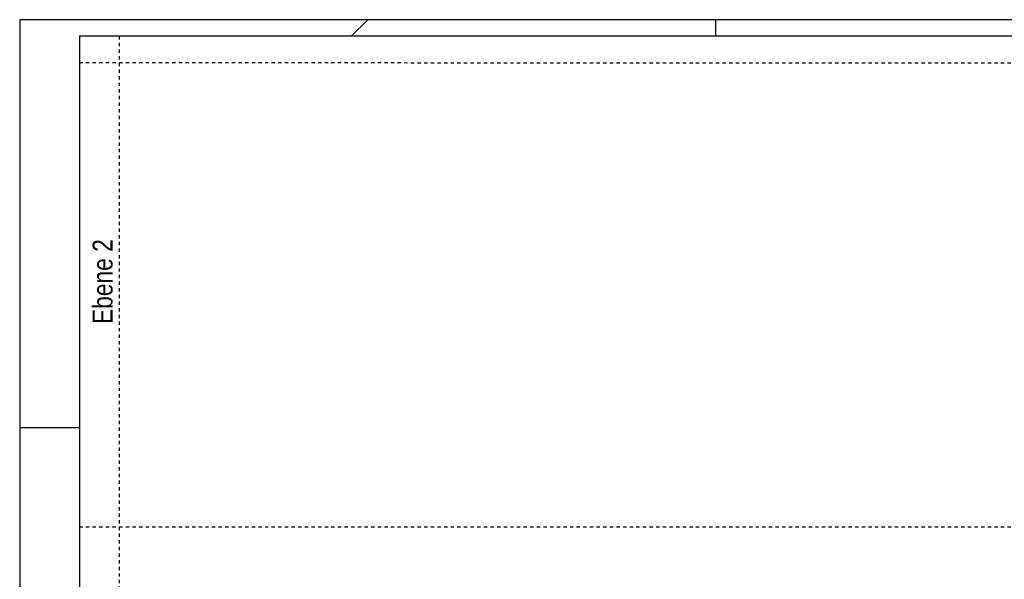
# Model space of a CAD drawing. Header units: millimetres. Extents: x -1800 to 57600, y -500 to 41500.
# Tile 2 of 4: x -1800 to 27900, y 24620 to 41500. Entities that reach past the tile are written whole.
import ezdxf
from ezdxf.enums import TextEntityAlignment as Align

# ---------------------------------------------------------------- set-up
doc = ezdxf.new("R2010")
doc.units = ezdxf.units.MM
doc.linetypes.add('DDS_LT3', pattern=[200, 100, -100])
for name, color, linetype in [('ITB_XXX_Layout Rahmen', 18, 'Continuous'), ('ITB_XXX_Schemata Bereiche', 7, 'Continuous'), ('ITB_XXX_TXT_Schemata', 7, 'Continuous')]:
    doc.layers.add(name, color=color, linetype=linetype)
doc.styles.add('Arial Narrow', font='txt', dxfattribs={"height": 0.2})

# ---------------------------------------------------------------- blocks, each defined once
blk = doc.blocks.new('Text-Text- Ebene 2-ID-30-8-227-153')
at = {"layer": 'ITB_XXX_TXT_Schemata', "color": 7, "lineweight": 5, "style": 'Arial Narrow', "width": 0.999486}
blk.add_text('Ebene 2', height=600, rotation=90, dxfattribs=at).set_placement((0, -1280), (0, 1280), align=Align.FIT)
blk = doc.blocks.new('Blätter-ID-30-217-227-236')
at = {"layer": 'ITB_XXX_Layout Rahmen', "color": 7, "lineweight": 25}
for p, q in [((8700, 41500), (8200, 41000)), ((19200, 41000), (19200, 41500)), ((-1800, 29200), (0, 29200))]:
    blk.add_line(p, q, dxfattribs=at)
for points in [[(-1800, 41500), (-1800, -500), (57600, -500), (57600, 41500), (-1800, 41500)], [(0, 41000), (0, 0), (57100, 0), (57100, 41000), (0, 41000)]]:
    blk.add_lwpolyline(points, dxfattribs=at)

msp = doc.modelspace()

# ---------------------------------------------------------------- linework, layer by layer
at = {"layer": 'ITB_XXX_Schemata Bereiche', "color": 7, "linetype": 'DDS_LT3', "lineweight": 30}
for points in [[(1200, 41000), (1200, 0)], [(0, 40205), (38600, 40200)], [(0, 26200), (38600, 26200)]]:
    msp.add_lwpolyline(points, dxfattribs=at)

# ---------------------------------------------------------------- block references
at = {"layer": 'ITB_XXX_Layout Rahmen', "color": 7, "lineweight": 25}
msp.add_blockref('Blätter-ID-30-217-227-236', (0, 0), dxfattribs=at)
at = {"layer": 'ITB_XXX_TXT_Schemata', "color": 7, "lineweight": 5}
msp.add_blockref('Text-Text- Ebene 2-ID-30-8-227-153', (1000, 33600), dxfattribs=at)

doc.saveas('drawing.dxf')
